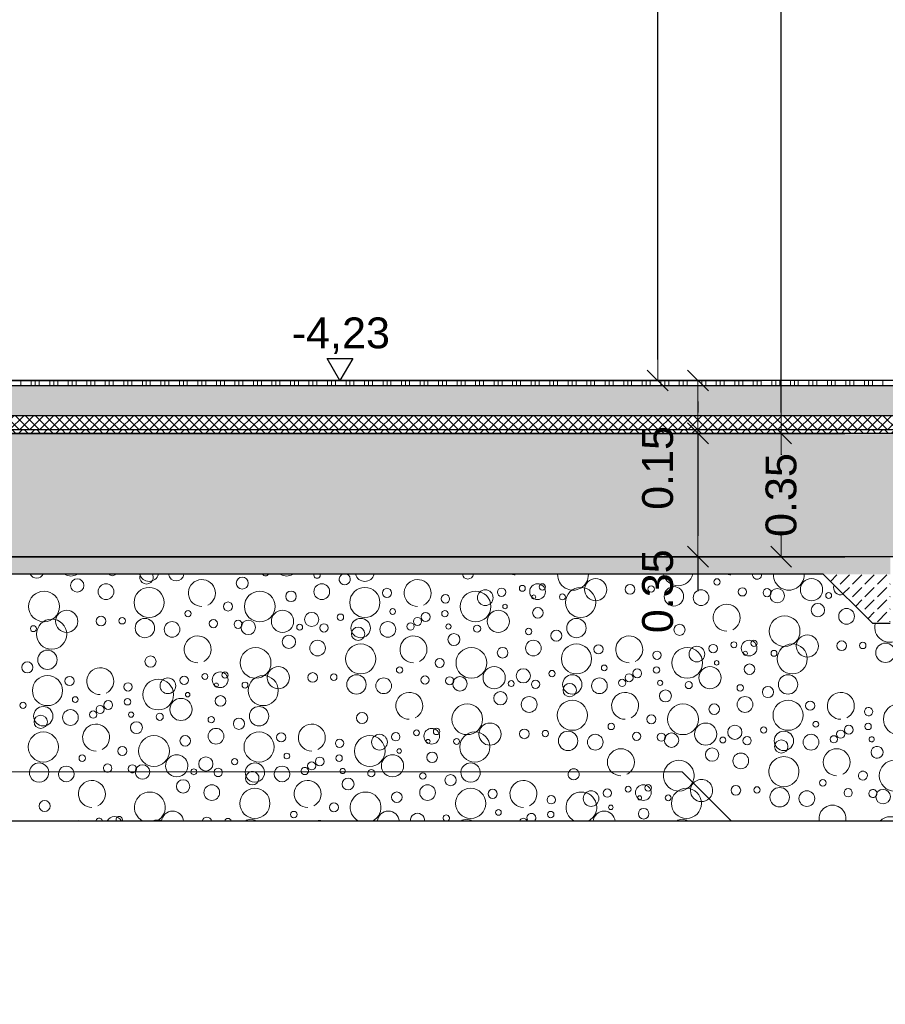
# Model space of a CAD drawing. Header units: metres. Extents: x -12 to 57.2, y -22.2 to 2.8.
# Tile 38 of 126: x 21.8 to 24.2, y -16.2 to -13.4. Entities that reach past the tile are written whole.
import ezdxf

# ---------------------------------------------------------------- set-up
doc = ezdxf.new("R2010")
doc.units = ezdxf.units.M
doc.header["$LTSCALE"] = 0.4
doc.header["$MEASUREMENT"] = 0
doc.linetypes.add('Strichlinie', pattern=[0.2, 0.15, -0.05])
doc.layers.get('0').update_dxf_attribs({"color": 8, "lineweight": 9})
doc.layers.get('Defpoints').update_dxf_attribs({"color": 8, "lineweight": 9})
for name, color, linetype in [('Neubau_A - Bodenaustausch', 8, 'Continuous'), ('Neubau_A - Sauberkeitsschicht', 8, 'Continuous'), ('Neubau_A-Bodenplatte', 8, 'Continuous'), ('Neubau_B-Bodenaufbau', 8, 'Continuous'), ('Neubau_T-Bemaßung', 8, 'Continuous')]:
    doc.layers.add(name, color=color, linetype=linetype)
doc.layers.add('S-Linien _ Schraffuren.2D', color=8, linetype='Continuous', lineweight=9)
doc.styles.add('ERSTELLTER_STIL_2', font='arial.ttf')
doc.dimstyles.new('ERSTELLTER_STIL__1', dxfattribs={"dimtxt": 0.0875, "dimasz": 0.059375, "dimexe": 0.18, "dimexo": 0.0625, "dimgap": 0, "dimtad": 1, "dimzin": 0, "dimdsep": 46, "dimtxsty": 'ERSTELLTER_STIL_2', "dimblk": 'ARROWHEAD_6', "dimblk1": 'ARROWHEAD_6', "dimblk2": 'ARROWHEAD_6', "dimcen": 0.09, "dimclrd": 7, "dimclre": 7, "dimclrt": 7, "dimazin": 0, "dimtfac": 1, "dimtdec": 4, "dimtmove": 0, "dimatfit": 3, "dimfxl": 1, "dimtolj": 1, "dimtzin": 0, "dimarcsym": 0})
pattern_1 = [(45, (-2907.6834, -10.175), (-0.0353553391, 0.0353553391), [0.0375, -0.0125]), (45, (-2907.6834, -10.139645), (-0.0353553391, 0.0353553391), [0.0375, -0.0125])]

# ---------------------------------------------------------------- blocks, each defined once
blk = doc.blocks.new('*X441', base_point=(-24191.6502, 0))
at = {"layer": 'Neubau_A - Bodenaustausch', "color": 253, "linetype": 'Continuous', "lineweight": 9, "true_color": 0x9f9f9f}
for centre, radius in [((-21262.0422, -4.8116), 0.0189), ((-21261.5743, -4.805), 0.0169), ((-21260.572, -4.8234), 0.0315), ((-21260.2282, -4.8016), 0.00908), ((-21259.9602, -4.8234), 0.0315), ((-21262.1365, -4.8713), 0.0436), ((-21261.9608, -4.8293), 0.0223), ((-21261.8385, -4.8599), 0.0427), ((-21261.5247, -4.8713), 0.0436), ((-21261.4361, -4.8425), 0.015), ((-21261.3489, -4.8293), 0.0223), ((-21261.2267, -4.8599), 0.0427), ((-21261.1641, -4.8327), 0.013), ((-21260.9128, -4.8713), 0.0436), ((-21260.8853, -4.8463), 0.0223), ((-21260.8391, -4.8308), 0.0119), ((-21260.7802, -4.8198), 0.00837), ((-21260.7371, -4.8293), 0.0223), ((-21260.7234, -4.8158), 0.00908), ((-21260.6149, -4.8599), 0.0427), ((-21260.4747, -4.8227), 0.0137), ((-21260.4149, -4.8218), 0.00908), ((-21260.3505, -4.8425), 0.0275), ((-21260.2734, -4.8463), 0.0223), ((-21260.1562, -4.8298), 0.0117), ((-21260.0862, -4.832), 0.0115), ((-21260.0572, -4.8406), 0.0205), ((-21259.9117, -4.8401), 0.00837), ((-21261.6146, -4.8713), 0.0128), ((-21260.9983, -4.8495), 0.0119), ((-21260.7477, -4.8442), 0.00574), ((-21260.6666, -4.8442), 0.00837), ((-21262.072, -4.9134), 0.0315), ((-21261.7282, -4.8916), 0.00908), ((-21261.4602, -4.9134), 0.0315), ((-21261.3776, -4.9081), 0.0201), ((-21261.1479, -4.8855), 0.00812), ((-21261.0545, -4.901), 0.0126), ((-21260.9997, -4.8916), 0.00908), ((-21260.8483, -4.9134), 0.0315), ((-21260.8293, -4.8713), 0.00642), ((-21260.7361, -4.8893), 0.015), ((-21259.9422, -4.8816), 0.0189), ((-21259.8608, -4.8993), 0.0223), ((-21262.1149, -4.9499), 0.0427), ((-21261.9747, -4.9127), 0.0137), ((-21261.9149, -4.9118), 0.00908), ((-21261.8505, -4.9325), 0.0275), ((-21261.7734, -4.9363), 0.0223), ((-21261.6562, -4.9198), 0.0117), ((-21261.5862, -4.922), 0.0115), ((-21261.5572, -4.9306), 0.0205), ((-21261.296, -4.9017), 0.00908), ((-21261.2386, -4.9325), 0.0275), ((-21261.1616, -4.9363), 0.0223), ((-21261.0775, -4.9136), 0.0115), ((-21260.6268, -4.9325), 0.0275), ((-21260.0365, -4.9413), 0.0436), ((-21262.1666, -4.9342), 0.00837), ((-21261.4117, -4.9301), 0.00837), ((-21261.3427, -4.9321), 0.0118), ((-21261.2459, -4.9486), 0.0189), ((-21261.0971, -4.9281), 0.0103), ((-21260.9896, -4.9281), 0.00732), ((-21260.9084, -4.9342), 0.0101), ((-21260.7623, -4.9423), 0.00908), ((-21260.6838, -4.9541), 0.0158), ((-21260.3345, -4.9375), 0.0158), ((-21261.4422, -4.9716), 0.0189), ((-21261.3608, -4.9893), 0.0223), ((-21260.9743, -4.965), 0.0169), ((-21260.7489, -4.9893), 0.0223), ((-21260.1802, -4.9798), 0.00837), ((-21260.1371, -4.9893), 0.0223), ((-21260.1234, -4.9758), 0.00908), ((-21259.972, -4.9834), 0.0315), ((-21259.8747, -4.9827), 0.0137), ((-21262.1268, -5.0225), 0.0275), ((-21261.5365, -5.0313), 0.0436), ((-21261.2385, -5.0199), 0.0427), ((-21260.9247, -5.0313), 0.0436), ((-21260.8361, -5.0025), 0.015), ((-21260.6267, -5.0199), 0.0427), ((-21260.5641, -4.9927), 0.013), ((-21260.3983, -5.0095), 0.0119), ((-21260.3128, -5.0313), 0.0436), ((-21260.2853, -5.0063), 0.0223), ((-21260.2391, -4.9908), 0.0119), ((-21260.1477, -5.0042), 0.00574), ((-21260.0666, -5.0042), 0.00837), ((-21260.0149, -5.0199), 0.0427), ((-21259.8149, -4.9818), 0.00908), ((-21262.1838, -5.0441), 0.0158), ((-21261.8345, -5.0275), 0.0158), ((-21261.0146, -5.0313), 0.0128), ((-21260.2293, -5.0313), 0.00642), ((-21261.472, -5.0734), 0.0315), ((-21261.1282, -5.0516), 0.00908), ((-21260.8602, -5.0734), 0.0315), ((-21260.7776, -5.0681), 0.0201), ((-21260.696, -5.0617), 0.00908), ((-21260.5479, -5.0455), 0.00812), ((-21260.4545, -5.061), 0.0126), ((-21260.3997, -5.0516), 0.00908), ((-21260.2483, -5.0734), 0.0315), ((-21260.1361, -5.0493), 0.015), ((-21262.1267, -5.1099), 0.0427), ((-21262.0641, -5.0827), 0.013), ((-21261.8128, -5.1213), 0.0436), ((-21261.7853, -5.0963), 0.0223), ((-21261.7391, -5.0808), 0.0119), ((-21261.6802, -5.0698), 0.00837), ((-21261.6371, -5.0793), 0.0223), ((-21261.6234, -5.0658), 0.00908), ((-21261.5149, -5.1099), 0.0427), ((-21261.3747, -5.0727), 0.0137), ((-21261.3149, -5.0718), 0.00908), ((-21261.2505, -5.0925), 0.0275), ((-21261.1734, -5.0963), 0.0223), ((-21261.0562, -5.0798), 0.0117), ((-21260.9862, -5.082), 0.0115), ((-21260.9572, -5.0906), 0.0205), ((-21260.8117, -5.0901), 0.00837), ((-21260.7427, -5.0921), 0.0118), ((-21260.6386, -5.0925), 0.0275), ((-21260.5616, -5.0963), 0.0223), ((-21260.4971, -5.0881), 0.0103), ((-21260.4775, -5.0736), 0.0115), ((-21260.3896, -5.0881), 0.00732), ((-21260.3084, -5.0942), 0.0101), ((-21260.0268, -5.0925), 0.0275), ((-21261.8983, -5.0995), 0.0119), ((-21261.6477, -5.0942), 0.00574), ((-21261.5666, -5.0942), 0.00837), ((-21260.6459, -5.1086), 0.0189), ((-21260.3743, -5.125), 0.0169), ((-21260.1623, -5.1023), 0.00908), ((-21260.0838, -5.1141), 0.0158), ((-21262.0479, -5.1355), 0.00812), ((-21261.9545, -5.151), 0.0126), ((-21261.8997, -5.1416), 0.00908), ((-21261.7483, -5.1634), 0.0315), ((-21261.7293, -5.1213), 0.00642), ((-21261.6361, -5.1393), 0.015), ((-21260.8422, -5.1316), 0.0189), ((-21260.7608, -5.1493), 0.0223), ((-21260.6385, -5.1799), 0.0427), ((-21260.1489, -5.1493), 0.0223), ((-21260.0267, -5.1799), 0.0427), ((-21259.9641, -5.1527), 0.013), ((-21262.196, -5.1517), 0.00908), ((-21262.1386, -5.1825), 0.0275), ((-21262.0616, -5.1863), 0.0223), ((-21261.9971, -5.1781), 0.0103), ((-21261.9775, -5.1636), 0.0115), ((-21261.5268, -5.1825), 0.0275), ((-21260.9365, -5.1913), 0.0436), ((-21260.3247, -5.1913), 0.0436), ((-21260.2361, -5.1625), 0.015), ((-21262.1459, -5.1986), 0.0189), ((-21261.8896, -5.1781), 0.00732), ((-21261.8084, -5.1842), 0.0101), ((-21261.6623, -5.1923), 0.00908), ((-21261.5838, -5.2041), 0.0158), ((-21261.2345, -5.1875), 0.0158), ((-21260.4146, -5.1913), 0.0128), ((-21261.8743, -5.215), 0.0169), ((-21261.6489, -5.2393), 0.0223), ((-21261.0802, -5.2298), 0.00837), ((-21261.0371, -5.2393), 0.0223), ((-21261.0234, -5.2258), 0.00908), ((-21260.872, -5.2334), 0.0315), ((-21260.7747, -5.2327), 0.0137), ((-21260.7149, -5.2318), 0.00908), ((-21260.5282, -5.2116), 0.00908), ((-21260.2602, -5.2334), 0.0315), ((-21260.1776, -5.2281), 0.0201), ((-21260.096, -5.2217), 0.00908), ((-21259.9479, -5.2055), 0.00812), ((-21259.8775, -5.2336), 0.0115), ((-21259.8545, -5.221), 0.0126), ((-21259.7997, -5.2116), 0.00908), ((-21262.1385, -5.2699), 0.0427), ((-21261.8247, -5.2813), 0.0436), ((-21261.7361, -5.2525), 0.015), ((-21261.5267, -5.2699), 0.0427), ((-21261.4641, -5.2427), 0.013), ((-21261.2983, -5.2595), 0.0119), ((-21261.2128, -5.2813), 0.0436), ((-21261.1853, -5.2563), 0.0223), ((-21261.1391, -5.2408), 0.0119), ((-21261.0477, -5.2542), 0.00574), ((-21260.9666, -5.2542), 0.00837), ((-21260.9149, -5.2699), 0.0427), ((-21260.6505, -5.2525), 0.0275), ((-21260.5734, -5.2563), 0.0223), ((-21260.4562, -5.2398), 0.0117), ((-21260.3862, -5.242), 0.0115), ((-21260.3572, -5.2506), 0.0205), ((-21260.2117, -5.2501), 0.00837), ((-21260.1427, -5.2521), 0.0118), ((-21260.0386, -5.2525), 0.0275), ((-21260.0459, -5.2686), 0.0189), ((-21259.9616, -5.2563), 0.0223), ((-21259.8971, -5.2481), 0.0103), ((-21261.9146, -5.2813), 0.0128), ((-21261.1293, -5.2813), 0.00642), ((-21260.2422, -5.2916), 0.0189), ((-21262.0282, -5.3016), 0.00908), ((-21261.6776, -5.3181), 0.0201), ((-21261.596, -5.3117), 0.00908), ((-21261.4479, -5.2955), 0.00812), ((-21261.3545, -5.311), 0.0126), ((-21261.2997, -5.3016), 0.00908), ((-21261.0361, -5.2993), 0.015), ((-21260.1608, -5.3093), 0.0223), ((-21261.3775, -5.3236), 0.0115)]:
    blk.add_circle(centre, radius, dxfattribs=at)
for centre, radius, start, end in [((-21262.1572, -4.7706), 0.0205, 207.387, 332.613), ((-21262.0602, -4.7534), 0.0315, 237.7707, 302.2293), ((-21261.9427, -4.7721), 0.0118, 221.6474, 318.3526), ((-21261.8386, -4.7725), 0.0275, 195.9007, 344.0993), ((-21261.8459, -4.7886), 0.0189, 152.7384, 27.2616), ((-21261.7616, -4.7763), 0.0223, 189.632, 350.368), ((-21261.6889, -4.8331), 0.0382, 296.5651, 270), ((-21261.5084, -4.7742), 0.0101, 215.0986, 324.9014), ((-21261.4483, -4.7534), 0.0315, 237.7707, 302.2293), ((-21261.3623, -4.7823), 0.00908, 165.4293, 14.5707), ((-21261.2838, -4.7941), 0.0158, 116.7993, 63.2007), ((-21261.2268, -4.7725), 0.0275, 195.9007, 344.0993), ((-21261.0771, -4.8331), 0.0382, 296.5651, 270), ((-21260.9345, -4.7775), 0.0158, 189.0915, 350.9085), ((-21260.8008, -4.7431), 0.0382, 254.8292, 270), ((-21260.6365, -4.7813), 0.0436, 178.2485, 1.7515), ((-21260.3385, -4.7699), 0.0427, 193.7188, 346.2812), ((-21260.1889, -4.7431), 0.0382, 254.8292, 270), ((-21260.1146, -4.7813), 0.0128, 174.3713, 5.6287), ((-21260.0247, -4.7813), 0.0436, 178.2485, 1.7515), ((-21259.8776, -4.8181), 0.0201, 158.0368, 291.9632), ((-21260.2008, -4.9031), 0.0382, 296.5651, 270), ((-21261.7008, -4.9931), 0.0382, 296.5651, 270), ((-21261.0889, -4.9931), 0.0382, 296.5651, 270), ((-21260.4771, -4.9931), 0.0382, 296.5651, 270), ((-21261.9771, -5.0831), 0.0382, 296.5651, 270), ((-21261.1008, -5.1531), 0.0382, 296.5651, 270), ((-21260.4889, -5.1531), 0.0382, 296.5651, 270), ((-21259.8771, -5.1531), 0.0382, 296.5651, 270), ((-21259.7983, -5.1695), 0.0119, 15.7448, 344.2549), ((-21261.9889, -5.2431), 0.0382, 296.5651, 270), ((-21261.3771, -5.2431), 0.0382, 296.5651, 270), ((-21259.7896, -5.2481), 0.00732, 67.7462, 292.2536), ((-21260.5008, -5.3131), 0.0382, 315.3015, 224.6985), ((-21259.8889, -5.3131), 0.0382, 315.3015, 224.6985), ((-21259.7743, -5.285), 0.0169, 137.9026, 222.0972), ((-21261.7602, -5.3234), 0.0315, 328.0976, 211.9024), ((-21261.1483, -5.3234), 0.0315, 328.0976, 211.9024), ((-21260.3365, -5.3513), 0.0436, 15.0793, 164.9207), ((-21260.0385, -5.3399), 0.0427, 359.827, 180.173), ((-21262.1505, -5.3425), 0.0275, 5.1086, 174.8914), ((-21262.0734, -5.3463), 0.0223, 16.3568, 163.6432), ((-21261.9562, -5.3298), 0.0117, 299.0348, 240.9652), ((-21261.8862, -5.332), 0.0115, 315.7538, 224.2462), ((-21261.8572, -5.3406), 0.0205, 1.5368, 178.4632), ((-21261.7117, -5.3401), 0.00837, 0.7361, 179.2639), ((-21261.6427, -5.3421), 0.0118, 10.4037, 169.5963), ((-21261.5386, -5.3425), 0.0275, 5.1086, 174.8914), ((-21261.4616, -5.3463), 0.0223, 16.3568, 163.6432), ((-21261.3971, -5.3381), 0.0103, 349.2964, 190.7036), ((-21261.2896, -5.3381), 0.00732, 344.7721, 195.2279), ((-21261.2084, -5.3442), 0.0101, 24.2421, 155.7579), ((-21260.9268, -5.3425), 0.0275, 5.1086, 174.8914), ((-21260.6345, -5.3475), 0.0158, 28.4819, 151.5181), ((-21261.5459, -5.3586), 0.0189, 81.042, 98.958), ((-21259.8146, -5.3513), 0.0128, 61.3124, 118.6876)]:
    blk.add_arc(centre, radius, start, end, dxfattribs=at)
blk = doc.blocks.new('*X442', base_point=(-24191.6502, 0))
at = {"layer": 'Neubau_A - Bodenaustausch', "color": 253, "linetype": 'Continuous', "lineweight": 9, "true_color": 0x9f9f9f}
for centre, radius in [((-21259.9282, -5.3716), 0.00908), ((-21260.1747, -5.3927), 0.0137), ((-21260.1149, -5.3918), 0.00908), ((-21260.0505, -5.4125), 0.0275), ((-21259.8562, -5.3998), 0.0117), ((-21259.9734, -5.4163), 0.0223)]:
    blk.add_circle(centre, radius, dxfattribs=at)
for centre, radius, start, end in [((-21260.3365, -5.3513), 0.0436, 334.9451, 15.0793), ((-21260.272, -5.3934), 0.0315, 313.1367, 136.8633), ((-21260.0385, -5.3399), 0.0427, 180.173, 359.827), ((-21259.8889, -5.3131), 0.0382, 224.6985, 270), ((-21259.8889, -5.3131), 0.0382, 296.5651, 315.3015), ((-21259.8146, -5.3513), 0.0128, 118.6875, 61.3125), ((-21259.7862, -5.402), 0.0115, 93.124, 266.876), ((-21259.9008, -5.4731), 0.0382, 349.6401, 190.3599)]:
    blk.add_arc(centre, radius, start, end, dxfattribs=at)
blk = doc.blocks.new('*X443', base_point=(-24191.6502, 0))
at = {"layer": 'Neubau_A - Bodenaustausch', "color": 253, "linetype": 'Continuous', "lineweight": 9, "true_color": 0x9f9f9f}
for centre, radius in [((-21261.7422, -5.3816), 0.0189), ((-21261.2743, -5.375), 0.0169), ((-21261.0623, -5.3523), 0.00908), ((-21260.9838, -5.3641), 0.0158), ((-21262.6483, -5.4134), 0.0315), ((-21262.6293, -5.3713), 0.00642), ((-21262.5361, -5.3893), 0.015), ((-21261.6608, -5.3993), 0.0223), ((-21261.5385, -5.4299), 0.0427), ((-21261.0489, -5.3993), 0.0223), ((-21260.9267, -5.4299), 0.0427), ((-21260.8641, -5.4027), 0.013), ((-21260.5391, -5.4008), 0.0119), ((-21260.4802, -5.3898), 0.00837), ((-21260.4371, -5.3993), 0.0223), ((-21260.4234, -5.3858), 0.00908), ((-21260.3149, -5.4299), 0.0427), ((-21262.4268, -5.4325), 0.0275), ((-21261.1361, -5.4125), 0.015), ((-21260.6983, -5.4195), 0.0119), ((-21260.5853, -5.4163), 0.0223), ((-21260.4477, -5.4142), 0.00574), ((-21260.3666, -5.4142), 0.00837), ((-21262.7084, -5.4342), 0.0101), ((-21262.5623, -5.4423), 0.00908), ((-21262.4838, -5.4541), 0.0158), ((-21262.1345, -5.4375), 0.0158), ((-21261.3146, -5.4413), 0.0128), ((-21260.8479, -5.4555), 0.00812), ((-21260.5293, -5.4413), 0.00642), ((-21260.4361, -5.4593), 0.015), ((-21261.4282, -5.4616), 0.00908), ((-21260.6997, -5.4616), 0.00908)]:
    blk.add_circle(centre, radius, dxfattribs=at)
for centre, radius, start, end in [((-21262.8771, -5.3331), 0.0382, 334.9154, 349.6402), ((-21262.7983, -5.3495), 0.0119, 127.0958, 52.9042), ((-21262.7128, -5.3713), 0.0436, 134.0002, 45.9998), ((-21262.6853, -5.3463), 0.0223, 163.6432, 16.3568), ((-21262.6391, -5.3308), 0.0119, 230.4708, 309.5292), ((-21262.5371, -5.3293), 0.0223, 208.6791, 331.3209), ((-21262.5477, -5.3442), 0.00574, 133.4616, 46.5384), ((-21262.4666, -5.3442), 0.00837, 150.1376, 29.8624), ((-21262.4149, -5.3599), 0.0427, 152.2733, 27.7267), ((-21262.372, -5.3234), 0.0315, 211.9023, 328.0977), ((-21262.1505, -5.3425), 0.0275, 174.8914, 5.1086), ((-21262.0734, -5.3463), 0.0223, 163.6432, 16.3568), ((-21261.9562, -5.3298), 0.0117, 240.9651, 299.0349), ((-21261.8862, -5.332), 0.0115, 224.2462, 315.7538), ((-21261.8572, -5.3406), 0.0205, 178.4631, 1.5369), ((-21261.7602, -5.3234), 0.0315, 211.9023, 328.0977), ((-21261.7117, -5.3401), 0.00837, 179.2639, 0.7361), ((-21261.6427, -5.3421), 0.0118, 169.5963, 10.4037), ((-21261.5386, -5.3425), 0.0275, 174.8914, 5.1086), ((-21261.5459, -5.3586), 0.0189, 98.9578, 81.0422), ((-21261.4616, -5.3463), 0.0223, 163.6432, 16.3568), ((-21261.3971, -5.3381), 0.0103, 190.7035, 349.2965), ((-21261.2896, -5.3381), 0.00732, 195.2278, 344.7722), ((-21261.2084, -5.3442), 0.0101, 155.7578, 24.2422), ((-21261.1483, -5.3234), 0.0315, 211.9023, 328.0977), ((-21260.9268, -5.3425), 0.0275, 174.8914, 5.1086), ((-21260.6345, -5.3475), 0.0158, 151.518, 28.482), ((-21260.5008, -5.3131), 0.0382, 224.6985, 270), ((-21260.5008, -5.3131), 0.0382, 296.5651, 315.3015), ((-21260.3365, -5.3513), 0.0436, 164.9207, 334.9451), ((-21262.7997, -5.3916), 0.00908, 312.6239, 137.3761), ((-21262.0008, -5.4031), 0.0382, 296.5651, 270), ((-21261.3889, -5.4031), 0.0382, 296.5651, 270), ((-21260.7771, -5.4031), 0.0382, 296.5651, 270), ((-21260.272, -5.3934), 0.0315, 136.8633, 313.1367), ((-21261.8365, -5.4413), 0.0436, 297.4024, 242.5976), ((-21261.2247, -5.4413), 0.0436, 297.4024, 242.5976), ((-21260.6128, -5.4413), 0.0436, 297.4024, 242.5976), ((-21262.5489, -5.4893), 0.0223, 24.7066, 155.2934), ((-21262.2771, -5.4931), 0.0382, 20.1035, 159.8965), ((-21261.9802, -5.4798), 0.00837, 358.7319, 181.2681), ((-21261.9371, -5.4893), 0.0223, 24.7066, 155.2934), ((-21261.9234, -5.4758), 0.00908, 332.1203, 207.8797), ((-21261.772, -5.4834), 0.0315, 6.109, 173.891), ((-21261.6747, -5.4827), 0.0137, 11.5784, 168.4216), ((-21261.6149, -5.4818), 0.00908, 11.7244, 168.2756), ((-21261.5505, -5.5025), 0.0275, 54.5945, 125.4055), ((-21261.1602, -5.4834), 0.0315, 6.109, 173.891), ((-21261.0776, -5.4781), 0.0201, 354.4653, 185.5347), ((-21260.996, -5.4717), 0.00908, 293.8184, 246.1816), ((-21260.9386, -5.5025), 0.0275, 54.5945, 125.4055), ((-21260.7775, -5.4836), 0.0115, 18.0743, 161.9257), ((-21260.7545, -5.471), 0.0126, 314.6711, 225.3289), ((-21260.5483, -5.4834), 0.0315, 6.109, 173.891), ((-21260.3268, -5.5025), 0.0275, 54.5945, 125.4055), ((-21262.4267, -5.5199), 0.0427, 68.9917, 111.0083), ((-21262.3641, -5.4927), 0.013, 77.8542, 102.1458), ((-21262.0391, -5.4908), 0.0119, 64.6771, 115.3229), ((-21261.8149, -5.5199), 0.0427, 68.9917, 111.0083), ((-21261.3562, -5.4898), 0.0117, 56.5185, 123.4815)]:
    blk.add_arc(centre, radius, start, end, dxfattribs=at)
blk = doc.blocks.new('*X455', base_point=(-24191.6502, 0))
at = {"layer": 'Neubau_A - Bodenaustausch', "color": 253, "linetype": 'Continuous', "lineweight": 9, "true_color": 0x9f9f9f}
for centre, radius in [((-21259.7505, -5.0025), 0.0275), ((-21259.7128, -5.1913), 0.0436), ((-21259.7247, -5.3513), 0.0436), ((-21259.7572, -5.4106), 0.0205)]:
    blk.add_circle(centre, radius, dxfattribs=at)
for centre, radius, start, end in [((-21259.7385, -4.9299), 0.0427, 166.6371, 13.3629), ((-21259.7983, -5.1695), 0.0119, 344.2492, 15.7508), ((-21259.7896, -5.2481), 0.00732, 292.2522, 67.7478), ((-21259.7743, -5.285), 0.0169, 222.0968, 137.9032), ((-21259.7862, -5.402), 0.0115, 266.8767, 93.1233), ((-21259.7365, -5.5113), 0.0436, 46, 134)]:
    blk.add_arc(centre, radius, start, end, dxfattribs=at)
blk = doc.blocks.new('ARROWHEAD_6')
at = {"color": 0, "linetype": 'Continuous', "lineweight": 0}
for p, q in [((-0.5, -0.5), (0.5, 0.5)), ((0, 0), (-1, 0))]:
    blk.add_line(p, q, dxfattribs=at)
blk = doc.blocks.new('*D568')
at = {"layer": 'Defpoints', "color": 0, "linetype": 'Continuous', "transparency": 16777216}
for p in [(-0.285, -14.555), (23.9206, -14.555), (-0.285, -14.905)]:
    blk.add_point(p, dxfattribs=at)
at = {"layer": 'Neubau_T-Bemaßung', "linetype": 'Continuous', "lineweight": -2, "transparency": 16777216}
for p, q in [((-0.2225, -14.555), (24.1006, -14.555)), ((23.9206, -14.6144), (23.9206, -14.6162)), ((23.9206, -14.8456), (23.9206, -14.8441)), ((-0.2225, -14.905), (24.1006, -14.905))]:
    blk.add_line(p, q, dxfattribs=at)
at = {"layer": 'Neubau_T-Bemaßung', "linetype": 'Continuous', "lineweight": -2, "transparency": 16777216, "xscale": 0.059375, "yscale": 0.059375, "zscale": 0.059375}
for p, rotation in [((23.9206, -14.555), 90), ((23.9206, -14.905), 270)]:
    blk.add_blockref('ARROWHEAD_6', p, dxfattribs=dict(at, rotation=rotation))
at = {"layer": 'Neubau_T-Bemaßung', "linetype": 'Continuous', "transparency": 16777216, "insert": (23.9206, -14.7301), "char_height": 0.0875, "attachment_point": 5, "rotation": 90, "style": 'ERSTELLTER_STIL_2'}
blk.add_mtext('\\A1;0.35', dxfattribs=at)
blk = doc.blocks.new('*D569')
at = {"layer": 'Defpoints', "color": 0, "linetype": 'Continuous', "transparency": 16777216}
for p in [(-0.3, -10.655), (23.9206, -10.655), (-0.285, -14.555)]:
    blk.add_point(p, dxfattribs=at)
at = {"layer": 'Neubau_T-Bemaßung', "linetype": 'Continuous', "lineweight": -2, "transparency": 16777216}
for p, q in [((-0.2375, -10.655), (24.1006, -10.655)), ((23.9206, -10.7144), (23.9206, -12.495)), ((23.9206, -14.4956), (23.9206, -12.722)), ((-0.2225, -14.555), (24.1006, -14.555))]:
    blk.add_line(p, q, dxfattribs=at)
at = {"layer": 'Neubau_T-Bemaßung', "linetype": 'Continuous', "lineweight": -2, "transparency": 16777216, "xscale": 0.059375, "yscale": 0.059375, "zscale": 0.059375}
for p, rotation in [((23.9206, -10.655), 90), ((23.9206, -14.555), 270)]:
    blk.add_blockref('ARROWHEAD_6', p, dxfattribs=dict(at, rotation=rotation))
at = {"layer": 'Neubau_T-Bemaßung', "linetype": 'Continuous', "transparency": 16777216, "insert": (23.9206, -12.6085), "char_height": 0.0875, "attachment_point": 5, "rotation": 90, "style": 'ERSTELLTER_STIL_2'}
blk.add_mtext('\\A1;3.90', dxfattribs=at)
blk = doc.blocks.new('*D598')
at = {"layer": 'Defpoints', "color": 0, "linetype": 'Continuous', "transparency": 16777216}
for p in [(-0.285, -14.555), (23.6845, -14.555), (-0.285, -14.905)]:
    blk.add_point(p, dxfattribs=at)
at = {"layer": 'Neubau_T-Bemaßung', "linetype": 'Continuous', "lineweight": -2, "transparency": 16777216}
for p, q in [((-0.2225, -14.555), (23.8645, -14.555)), ((23.6845, -14.6144), (23.6845, -14.8456)), ((-0.2225, -14.905), (23.8645, -14.905)), ((23.6845, -14.905), (23.6845, -15.0031))]:
    blk.add_line(p, q, dxfattribs=at)
at = {"layer": 'Neubau_T-Bemaßung', "linetype": 'Continuous', "lineweight": -2, "transparency": 16777216, "xscale": 0.059375, "yscale": 0.059375, "zscale": 0.059375}
for p, rotation in [((23.6845, -14.555), 90), ((23.6845, -14.905), 270)]:
    blk.add_blockref('ARROWHEAD_6', p, dxfattribs=dict(at, rotation=rotation))
at = {"layer": 'Neubau_T-Bemaßung', "linetype": 'Continuous', "transparency": 16777216, "insert": (23.5706, -15.0031), "char_height": 0.0875, "attachment_point": 5, "rotation": 90, "style": 'ERSTELLTER_STIL_2'}
blk.add_mtext('\\A1;0.35', dxfattribs=at)
blk = doc.blocks.new('*D599')
at = {"layer": 'Defpoints', "color": 0, "linetype": 'Continuous', "transparency": 16777216}
for p in [(0.175, -14.405), (23.6845, -14.405), (-0.285, -14.555)]:
    blk.add_point(p, dxfattribs=at)
at = {"layer": 'Neubau_T-Bemaßung', "linetype": 'Continuous', "lineweight": -2, "transparency": 16777216}
for p, q in [((0.2375, -14.405), (23.8645, -14.405)), ((23.6845, -14.4644), (23.6845, -14.4956)), ((-0.2225, -14.555), (23.8645, -14.555)), ((23.6845, -14.555), (23.6845, -14.6531))]:
    blk.add_line(p, q, dxfattribs=at)
at = {"layer": 'Neubau_T-Bemaßung', "linetype": 'Continuous', "lineweight": -2, "transparency": 16777216, "xscale": 0.059375, "yscale": 0.059375, "zscale": 0.059375}
for p, rotation in [((23.6845, -14.405), 90), ((23.6845, -14.555), 270)]:
    blk.add_blockref('ARROWHEAD_6', p, dxfattribs=dict(at, rotation=rotation))
at = {"layer": 'Neubau_T-Bemaßung', "linetype": 'Continuous', "transparency": 16777216, "insert": (23.5706, -14.6531), "char_height": 0.0875, "attachment_point": 5, "rotation": 90, "style": 'ERSTELLTER_STIL_2'}
blk.add_mtext('\\A1;0.15', dxfattribs=at)
blk = doc.blocks.new('*D600')
at = {"layer": 'Defpoints', "color": 0, "linetype": 'Continuous', "transparency": 16777216}
for p in [(-0.3, -10.655), (23.5706, -10.655), (0.175, -14.405)]:
    blk.add_point(p, dxfattribs=at)
at = {"layer": 'Neubau_T-Bemaßung', "linetype": 'Continuous', "lineweight": -2, "transparency": 16777216}
for p, q in [((-0.2375, -10.655), (23.7506, -10.655)), ((23.5706, -10.7144), (23.5706, -12.4196)), ((23.5706, -14.3456), (23.5706, -12.6474)), ((0.2375, -14.405), (23.7506, -14.405))]:
    blk.add_line(p, q, dxfattribs=at)
at = {"layer": 'Neubau_T-Bemaßung', "linetype": 'Continuous', "lineweight": -2, "transparency": 16777216, "xscale": 0.059375, "yscale": 0.059375, "zscale": 0.059375}
for p, rotation in [((23.5706, -10.655), 90), ((23.5706, -14.405), 270)]:
    blk.add_blockref('ARROWHEAD_6', p, dxfattribs=dict(at, rotation=rotation))
at = {"layer": 'Neubau_T-Bemaßung', "linetype": 'Continuous', "transparency": 16777216, "insert": (23.5706, -12.5335), "char_height": 0.0875, "attachment_point": 5, "rotation": 90, "style": 'ERSTELLTER_STIL_2'}
blk.add_mtext('\\A1;3.75', dxfattribs=at)

msp = doc.modelspace()

# ---------------------------------------------------------------- hatches: boundary and pattern name
at = {"layer": 'Neubau_A - Sauberkeitsschicht', "linetype": 'Continuous'}
h = msp.add_hatch(dxfattribs=at)
h.set_pattern_fill('BETON__UNBEWEHRT_0002', color=256, style=0, pattern_type=2)
h.set_pattern_definition(pattern_1)
h.paths.add_polyline_path([(-0.445, -14.905), (-0.445, -14.955), (24.23, -14.955), (24.23, -14.905)])
h = msp.add_hatch(dxfattribs=at)
h.set_pattern_fill('BETON__UNBEWEHRT_0002', color=256, style=0, pattern_type=2)
h.set_pattern_definition(pattern_1)
h.paths.add_polyline_path([(24.18, -15.095), (24.23, -15.095), (24.23, -14.955), (24.04, -14.955)])
at = {"layer": 'Neubau_A-Bodenplatte', "linetype": 'Continuous'}
h = msp.add_hatch(dxfattribs=at)
h.set_pattern_fill('BETON__STAHLBETON_0002', color=256, style=0, pattern_type=2)
h.set_pattern_definition([(45, (-2907.6834, -10.175), (-0.0848528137, 0.0848528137), []), (45, (-2907.72583, -10.13257), (-0.0848528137, 0.0848528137), [0.09, -0.03])])
h.paths.add_polyline_path([(-0.285, -14.905), (33.0401, -14.905), (33.0401, -14.555), (-0.285, -14.555)])
at = {"layer": 'Neubau_B-Bodenaufbau', "linetype": 'Continuous'}
h = msp.add_hatch(dxfattribs=at)
h.set_pattern_fill('BETON__UNBEWEHRT_0002', color=256, style=0, pattern_type=2)
h.set_pattern_definition(pattern_1)
h.paths.add_polyline_path([(8.1237, -14.42), (8.1237, -14.505), (25.3455, -14.505), (25.3455, -14.42)])
h = msp.add_hatch(dxfattribs=at)
h.set_pattern_fill('DÄMMUNG__HART_2_0002', color=256, style=0, pattern_type=2)
h.set_pattern_definition([(45, (-2907.6834, -10.175), (-0.01414213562, 0.01414213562), []), (135, (-2907.6834, -10.175), (0.01414213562, 0.01414213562), [])])
h.paths.add_polyline_path([(8.1237, -14.505), (8.1237, -14.545), (25.3455, -14.545), (25.3455, -14.505)])
h = msp.add_hatch(dxfattribs=at)
h.set_pattern_fill('GUßASPHALT_0002', color=256, style=0, pattern_type=2)
h.set_pattern_definition([(45, (-2907.6834, -10.175), (-0.01767766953, 0.01767766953), []), (135, (-2907.6834, -10.175), (0.01767766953, 0.01767766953), [])])
h.paths.add_polyline_path([(8.1237, -14.555), (25.3455, -14.555), (25.3455, -14.545), (8.1237, -14.545)])

# ---------------------------------------------------------------- linework, layer by layer
msp.add_lwpolyline([(33.2001, -15.655), (23.78, -15.655), (23.64, -15.515), (-0.445, -15.515), (-1.275, -15.515), (-1.885, -14.905), (-2.235, -14.555), (-5.6703, -11.1197), (-6.181, -11.1321), (-6.1823, -11.1321), (-6.1838, -11.1321), (-6.2728, -11.1311), (-6.3042, -11.1298), (-11.9962, -10.9075), (-11.9962, -22.195), (-11.9962, -22.195), (57.2295, -22.195)])
at = {"layer": 'Neubau_A - Bodenaustausch', "linetype": 'Continuous'}
for p, q in [((23.78, -15.655), (21.255, -15.655)), ((24.18, -15.655), (23.78, -15.655)), ((33.2001, -15.655), (24.18, -15.655))]:
    msp.add_line(p, q, dxfattribs=at)
at = {"layer": 'Neubau_A - Sauberkeitsschicht', "linetype": 'Continuous'}
for p, q in [((24.04, -14.955), (-0.445, -14.955)), ((24.04, -14.955), (24.18, -15.095)), ((24.23, -15.095), (24.18, -15.095))]:
    msp.add_line(p, q, dxfattribs=at)
at = {"layer": 'Neubau_A-Bodenplatte', "linetype": 'Continuous', "flags": 128}
for points in [[(29.07, -14.555), (28.49, -14.555), (25.3455, -14.555), (8.1237, -14.555), (4.875, -14.555)], [(33.0401, -14.905), (24.23, -14.905), (-0.285, -14.905)]]:
    msp.add_lwpolyline(points, dxfattribs=at)
at = {"layer": 'Neubau_B-Bodenaufbau', "linetype": 'Continuous', "lineweight": 9}
for p, q in [((21.7641, -14.405), (21.7641, -14.42)), ((21.7941, -14.405), (21.7941, -14.42)), ((21.8054, -14.405), (21.8054, -14.42)), ((21.8166, -14.405), (21.8166, -14.42)), ((21.8466, -14.405), (21.8466, -14.42)), ((21.8579, -14.405), (21.8579, -14.42)), ((21.8691, -14.405), (21.8691, -14.42)), ((21.8991, -14.405), (21.8991, -14.42)), ((21.9104, -14.405), (21.9104, -14.42)), ((21.9216, -14.405), (21.9216, -14.42)), ((21.9516, -14.405), (21.9516, -14.42)), ((21.9629, -14.405), (21.9629, -14.42)), ((21.9741, -14.405), (21.9741, -14.42)), ((22.0041, -14.405), (22.0041, -14.42)), ((22.0154, -14.405), (22.0154, -14.42)), ((22.0266, -14.405), (22.0266, -14.42)), ((22.0566, -14.405), (22.0566, -14.42)), ((22.0679, -14.405), (22.0679, -14.42)), ((22.0791, -14.405), (22.0791, -14.42)), ((22.1091, -14.405), (22.1091, -14.42)), ((22.1204, -14.405), (22.1204, -14.42)), ((22.1316, -14.405), (22.1316, -14.42)), ((22.1616, -14.405), (22.1616, -14.42)), ((22.1729, -14.405), (22.1729, -14.42)), ((22.1841, -14.405), (22.1841, -14.42)), ((22.2141, -14.405), (22.2141, -14.42)), ((22.2254, -14.405), (22.2254, -14.42)), ((22.2366, -14.405), (22.2366, -14.42)), ((22.2666, -14.405), (22.2666, -14.42)), ((22.2779, -14.405), (22.2779, -14.42)), ((22.2891, -14.405), (22.2891, -14.42)), ((22.3191, -14.405), (22.3191, -14.42)), ((22.3304, -14.405), (22.3304, -14.42)), ((22.3416, -14.405), (22.3416, -14.42)), ((22.3716, -14.405), (22.3716, -14.42)), ((22.3829, -14.405), (22.3829, -14.42)), ((22.3941, -14.405), (22.3941, -14.42)), ((22.4241, -14.405), (22.4241, -14.42)), ((22.4354, -14.405), (22.4354, -14.42)), ((22.4466, -14.405), (22.4466, -14.42)), ((22.4766, -14.405), (22.4766, -14.42)), ((22.4879, -14.405), (22.4879, -14.42)), ((22.4991, -14.405), (22.4991, -14.42)), ((22.5291, -14.405), (22.5291, -14.42)), ((22.5404, -14.405), (22.5404, -14.42)), ((22.5516, -14.405), (22.5516, -14.42)), ((22.5816, -14.405), (22.5816, -14.42)), ((22.5929, -14.405), (22.5929, -14.42)), ((22.6041, -14.405), (22.6041, -14.42)), ((22.6341, -14.405), (22.6341, -14.42)), ((22.6454, -14.405), (22.6454, -14.42)), ((22.6566, -14.405), (22.6566, -14.42)), ((22.6866, -14.405), (22.6866, -14.42)), ((22.6979, -14.405), (22.6979, -14.42)), ((22.7091, -14.405), (22.7091, -14.42)), ((22.7391, -14.405), (22.7391, -14.42)), ((22.7504, -14.405), (22.7504, -14.42)), ((22.7616, -14.405), (22.7616, -14.42)), ((22.7916, -14.405), (22.7916, -14.42)), ((22.8029, -14.405), (22.8029, -14.42)), ((22.8141, -14.405), (22.8141, -14.42)), ((22.8441, -14.405), (22.8441, -14.42)), ((22.8554, -14.405), (22.8554, -14.42)), ((22.8666, -14.405), (22.8666, -14.42)), ((22.8966, -14.405), (22.8966, -14.42)), ((22.9079, -14.405), (22.9079, -14.42)), ((22.9191, -14.405), (22.9191, -14.42)), ((22.9491, -14.405), (22.9491, -14.42)), ((22.9604, -14.405), (22.9604, -14.42)), ((22.9716, -14.405), (22.9716, -14.42)), ((23.0016, -14.405), (23.0016, -14.42)), ((23.0129, -14.405), (23.0129, -14.42)), ((23.0241, -14.405), (23.0241, -14.42)), ((23.0541, -14.405), (23.0541, -14.42)), ((23.0654, -14.405), (23.0654, -14.42)), ((23.0766, -14.405), (23.0766, -14.42)), ((23.1066, -14.405), (23.1066, -14.42)), ((23.1179, -14.405), (23.1179, -14.42)), ((23.1291, -14.405), (23.1291, -14.42)), ((23.1591, -14.405), (23.1591, -14.42)), ((23.1704, -14.405), (23.1704, -14.42)), ((23.1816, -14.405), (23.1816, -14.42)), ((23.2116, -14.405), (23.2116, -14.42)), ((23.2229, -14.405), (23.2229, -14.42)), ((23.2341, -14.405), (23.2341, -14.42)), ((23.2641, -14.405), (23.2641, -14.42)), ((23.2754, -14.405), (23.2754, -14.42)), ((23.2866, -14.405), (23.2866, -14.42)), ((23.3166, -14.405), (23.3166, -14.42)), ((23.3279, -14.405), (23.3279, -14.42)), ((23.3391, -14.405), (23.3391, -14.42)), ((23.3691, -14.405), (23.3691, -14.42)), ((23.3804, -14.405), (23.3804, -14.42)), ((23.3916, -14.405), (23.3916, -14.42)), ((23.4216, -14.405), (23.4216, -14.42)), ((23.4329, -14.405), (23.4329, -14.42)), ((23.4441, -14.405), (23.4441, -14.42)), ((23.4741, -14.405), (23.4741, -14.42)), ((23.4854, -14.405), (23.4854, -14.42)), ((23.4966, -14.405), (23.4966, -14.42)), ((23.5266, -14.405), (23.5266, -14.42)), ((23.5379, -14.405), (23.5379, -14.42)), ((23.5491, -14.405), (23.5491, -14.42)), ((23.5791, -14.405), (23.5791, -14.42)), ((23.5904, -14.405), (23.5904, -14.42)), ((23.6016, -14.405), (23.6016, -14.42)), ((23.6316, -14.405), (23.6316, -14.42)), ((23.6429, -14.405), (23.6429, -14.42)), ((23.6541, -14.405), (23.6541, -14.42)), ((23.6841, -14.405), (23.6841, -14.42)), ((23.6954, -14.405), (23.6954, -14.42)), ((23.7066, -14.405), (23.7066, -14.42)), ((23.7366, -14.405), (23.7366, -14.42)), ((23.7479, -14.405), (23.7479, -14.42)), ((23.7591, -14.405), (23.7591, -14.42)), ((23.7891, -14.405), (23.7891, -14.42)), ((23.8004, -14.405), (23.8004, -14.42)), ((23.8116, -14.405), (23.8116, -14.42)), ((23.8416, -14.405), (23.8416, -14.42)), ((23.8529, -14.405), (23.8529, -14.42)), ((23.8641, -14.405), (23.8641, -14.42)), ((23.8941, -14.405), (23.8941, -14.42)), ((23.9054, -14.405), (23.9054, -14.42)), ((23.9166, -14.405), (23.9166, -14.42)), ((23.9466, -14.405), (23.9466, -14.42)), ((23.9579, -14.405), (23.9579, -14.42)), ((23.9691, -14.405), (23.9691, -14.42)), ((23.9991, -14.405), (23.9991, -14.42)), ((24.0104, -14.405), (24.0104, -14.42)), ((24.0216, -14.405), (24.0216, -14.42)), ((24.0516, -14.405), (24.0516, -14.42)), ((24.0629, -14.405), (24.0629, -14.42)), ((24.0741, -14.405), (24.0741, -14.42)), ((24.1041, -14.405), (24.1041, -14.42)), ((24.1154, -14.405), (24.1154, -14.42)), ((24.1266, -14.405), (24.1266, -14.42)), ((24.1566, -14.405), (24.1566, -14.42)), ((24.1679, -14.405), (24.1679, -14.42)), ((24.1791, -14.405), (24.1791, -14.42)), ((24.2091, -14.405), (24.2091, -14.42))]:
    msp.add_line(p, q, dxfattribs=at)
at = {"layer": 'Neubau_B-Bodenaufbau', "linetype": 'Continuous'}
for p, q in [((25.3455, -14.42), (8.1237, -14.42)), ((25.3455, -14.505), (8.1237, -14.505)), ((25.3455, -14.545), (8.1237, -14.545))]:
    msp.add_line(p, q, dxfattribs=at)
at = {"layer": 'Neubau_B-Bodenaufbau', "linetype": 'Continuous', "flags": 128}
msp.add_lwpolyline([(25.3455, -14.405), (25.31, -14.405), (25.3099, -14.405), (25.2301, -14.405), (25.23, -14.405), (8.26, -14.405), (8.2599, -14.405), (8.1237, -14.405)], dxfattribs=at)
at = {"layer": 'Neubau_T-Bemaßung', "linetype": 'Continuous'}
for p, q in [((22.6694, -14.405), (22.6332, -14.3425)), ((22.6332, -14.3425), (22.7057, -14.3425)), ((22.7057, -14.3425), (22.6694, -14.405)), ((22.6694, -14.405), (22.6226, -14.405)), ((22.6694, -14.405), (22.7163, -14.405))]:
    msp.add_line(p, q, dxfattribs=at)
at = {"layer": 'S-Linien _ Schraffuren.2D', "linetype": 'Strichlinie', "flags": 128}
msp.add_lwpolyline([(-5.6703, -11.1197), (-4.6126, -11.0941), (-3.3286, -11.0649), (-0.8946, -11.0218), (-0.7539, -10.9508), (3.9368, -10.8951), (6.6043, -10.8879), (7.0796, -10.8781), (8.6162, -10.8406), (13.0557, -10.7772), (16.8619, -10.7236), (17.682, -10.7178), (18.7317, -10.715), (18.8531, -10.7288), (19.2075, -10.718), (22.2351, -10.6838), (26.7618, -10.6064), (26.9401, -10.616), (27.5592, -10.6417), (27.9329, -10.6496), (29.5275, -10.6661), (33.9321, -10.7029), (36.0088, -10.6975), (36.514, -10.6975), (39.5993, -10.7118), (42.3672, -10.6876), (43.4193, -10.7044), (45.1413, -10.7127), (47.1587, -10.6936), (47.5029, -10.6921), (46.53, -11.665), (44.89, -11.665), (44.89, -11.405), (39.4587, -11.405), (39.0587, -11.805), (37.8901, -11.805), (34.0401, -15.655), (23.78, -15.655), (23.64, -15.515), (-1.275, -15.515)], close=True, dxfattribs=at)

# ---------------------------------------------------------------- block references
at = {"layer": 'Neubau_A - Bodenaustausch'}
for name in ['*X441', '*X455', '*X443', '*X442']:
    msp.add_blockref(name, (-2907.6834, -10.175), dxfattribs=at)

# ---------------------------------------------------------------- texts
at = {"layer": 'Neubau_T-Bemaßung', "insert": (22.5327, -14.33), "char_height": 0.0875, "attachment_point": 7, "style": 'ERSTELLTER_STIL_2'}
msp.add_mtext('\\A1;-4,23', dxfattribs=at)

# ---------------------------------------------------------------- dimensions: what is measured, and where the dimension line sits
at = {"layer": 'Neubau_T-Bemaßung', "linetype": 'Continuous'}
for base, p1, p2, picture, middle in [((23.9206, -10.655), (-0.285, -14.555), (-0.3, -10.655), '*D569', (23.9206, -12.6085)), ((23.5706, -10.655), (0.175, -14.405), (-0.3, -10.655), '*D600', (23.5706, -12.5335)), ((23.6845, -14.405), (-0.285, -14.555), (0.175, -14.405), '*D599', (23.5706, -14.6531)), ((23.9206, -14.555), (-0.285, -14.905), (-0.285, -14.555), '*D568', (23.9206, -14.7301)), ((23.6845, -14.555), (-0.285, -14.905), (-0.285, -14.555), '*D598', (23.5706, -15.0031))]:
    dim = msp.add_linear_dim(base=base, p1=p1, p2=p2, angle=90, dimstyle='ERSTELLTER_STIL__1', override={"dimclrd": 256, "dimclre": 256, "dimclrt": 256}, dxfattribs=at)
    dim.commit()
    dim.dimension.update_dxf_attribs({"geometry": picture, "text_midpoint": middle, "dimtype": 160, "text_rotation": 90})

doc.saveas('drawing.dxf')
